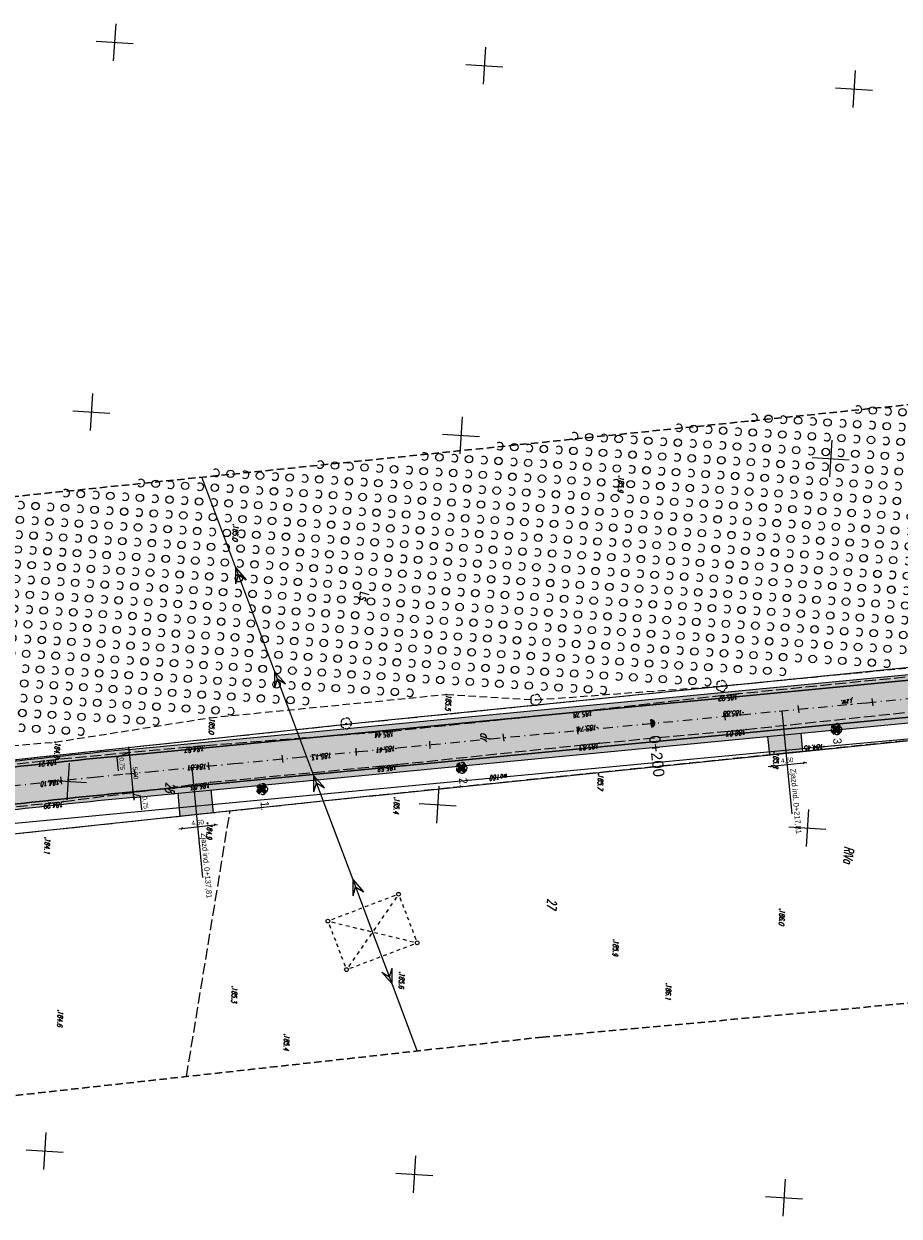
# Model space of a CAD drawing. Header units: metres. Extents: x 6615186 to 7435136, y 5685106 to 5698228.
# Tile 6 of 15: x 7414170 to 7414288, y 5685643 to 5685804. Entities that reach past the tile are written whole.
import ezdxf
from ezdxf.enums import TextEntityAlignment as Align

# ---------------------------------------------------------------- set-up
doc = ezdxf.new("R2010")
doc.units = ezdxf.units.M
for name, pattern in [('1', [0]), ('1_OTKJ', [2, 1.5, -0.5]), ('1_OTZK', [1.5, 1, -0.5]), ('2', [1.5, 1, -0.5]), ('2_SUEP_A', [0]), ('2_SUWP', [0]), ('3_SUEP_A', [0]), ('3_SUWP', [0]), ('4', [2.5, 1.5, -1]), ('DASHDOT', [25.4, 12.7, -6.35, 0, -6.35]), ('GDE', [0]), ('GUK', [2, 1.5, -0.5])]:
    doc.linetypes.add(name, pattern=pattern)
for name, color, linetype, lineweight in [('D.O.', 3, 'Continuous', 80), ('D.O. info', 7, 'Continuous', 9), ('D.O. Kilometraż', 250, 'DASHDOT', 20), ('D.O. Krawędź jezdni', 1, 'Continuous', 30), ('D.O. kresk jezdnia', 254, 'Continuous', 18), ('D.O. oś pikieta', 250, 'DASHDOT', 20), ('D.O. Pobocze', 41, 'Continuous', 15), ('EDZPD_L_0', 7, '1', 20), ('EKLPK_L_0', 92, 'GUK', 35), ('EKLTK_T_0', 90, 'Continuous', 18), ('OTK_E_T_0', 7, 'Continuous', 0), ('OTK_L_0', 7, '1_OTKJ', 18), ('OTR_T_0', 7, 'Continuous', 18), ('OTR_T_1', 7, 'Continuous', 18), ('OTZ_L_1', 7, '1_OTZK', 18), ('Podzial_sekcyjny_krzyze', 7, '1', 13), ('SUEP_L_0', 1, '3_SUEP_A', 18), ('SUP_T_2', 7, 'Continuous', 18), ('SUWP_E_T_0', 5, 'Continuous', 0), ('SUWP_L_0', 5, '3_SUWP', 18), ('SUWR_T_0', 5, 'Continuous', 18)]:
    doc.layers.add(name, color=color, linetype=linetype, lineweight=lineweight)
doc.layers.add('OTZ_T_0', color=7, linetype='Continuous', lineweight=18, true_color=0x008000)
doc.layers.add('ZAKRES_L_0', color=150, linetype='4')
doc.styles.add('ARIAL', font='arial.ttf')
doc.styles.add('GeodText', font='romans.shx', dxfattribs={"width": 0.7, "oblique": 14.323945})
doc.dimstyles.new('CDM-ME250ME', dxfattribs={"dimscale": 0.25, "dimtxt": 2.5, "dimasz": 1, "dimexe": 1.5, "dimexo": 1, "dimgap": 0.5, "dimtad": 1, "dimrnd": 0.001, "dimzin": 1, "dimtxsty": 'ARIAL', "dimblk": 'OBLIQUE', "dimcen": 2.5, "dimdle": 1.5, "dimse1": 1, "dimse2": 1, "dimclrd": 7, "dimclre": 7, "dimclrt": 7, "dimadec": 1, "dimazin": 2, "dimtfac": 1, "dimtmove": 1, "dimatfit": 3, "dimldrblk": 'DOT', "dimfxl": 2, "dimtvp": 1, "dimtolj": 1, "dimtzin": 0, "dimlwd": 13, "dimlwe": 13, "dimarcsym": 0})

# ---------------------------------------------------------------- blocks, each defined once
blk = doc.blocks.new('_OBLIQUE')
at = {"color": 0, "linetype": 'ByBlock'}
blk.add_line((-0.5, -0.5), (0.5, 0.5), dxfattribs=at)
blk = doc.blocks.new('*D267')
at = {"layer": 'D.O. info', "color": 7, "linetype": '1', "lineweight": 13}
for p, q in [((7414185.08, 5685698.85), (7414184.94, 5685700.35)), ((7414185.97, 5685699.41), (7414185.01, 5685699.6)), ((7414186.15, 5685697.54), (7414185.97, 5685699.41))]:
    blk.add_line(p, q, dxfattribs=at)
at = {"layer": 'Defpoints', "color": 0}
for p in [(7414184.53, 5685699.93), (7414184.6, 5685699.19), (7414184.97, 5685699.97)]:
    blk.add_point(p, dxfattribs=at)
at = {"layer": 'D.O. info', "color": 7, "lineweight": 13, "xscale": 0.25, "yscale": 0.25, "zscale": 0.25}
for p, rotation in [((7414184.97, 5685699.97), 95.49659486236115), ((7414185.04, 5685699.23), 275.4965948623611)]:
    blk.add_blockref('_OBLIQUE', p, dxfattribs=dict(at, rotation=rotation))
at = {"layer": 'D.O. info', "color": 7, "insert": (7414186.56, 5685698.52), "char_height": 0.625, "attachment_point": 5, "rotation": 275.4966, "style": 'ARIAL'}
blk.add_mtext('\\A1;0,75', dxfattribs=at)
blk = doc.blocks.new('_DOT')
at = {"color": 0, "linetype": 'ByBlock'}
blk.add_line((-0.5, 0), (-1, 0), dxfattribs=at)
at = {"color": 0, "linetype": 'ByBlock', "const_width": 0.5}
blk.add_lwpolyline([(-0.25, 0, 1), (0.25, 0, 1)], format="xyb", close=True, dxfattribs=at)
blk = doc.blocks.new('*D268')
at = {"layer": 'D.O. info', "color": 7, "linetype": '1', "lineweight": 13}
blk.add_line((7414185.01, 5685699.6), (7414184.46, 5685705.32), dxfattribs=at)
at = {"layer": 'Defpoints', "color": 0}
for p in [(7414184.49, 5685704.95), (7414184.49, 5685704.95), (7414184.53, 5685699.93)]:
    blk.add_point(p, dxfattribs=at)
at = {"layer": 'D.O. info', "color": 7, "lineweight": 13, "xscale": 0.25, "yscale": 0.25, "zscale": 0.25}
for p, rotation in [((7414184.49, 5685704.95), 95.49659486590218), ((7414184.97, 5685699.97), 275.4965948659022)]:
    blk.add_blockref('_OBLIQUE', p, dxfattribs=dict(at, rotation=rotation))
at = {"layer": 'D.O. info', "color": 7, "insert": (7414185.23, 5685702.51), "char_height": 0.625, "attachment_point": 5, "rotation": 275.4966, "style": 'ARIAL'}
blk.add_mtext('\\A1;5,00', dxfattribs=at)
blk = doc.blocks.new('*D269')
at = {"layer": 'D.O. info', "color": 7, "linetype": '1', "lineweight": 13}
for p, q in [((7414182.82, 5685704.66), (7414184.46, 5685705.32)), ((7414184.53, 5685704.58), (7414184.38, 5685706.07)), ((7414183, 5685702.79), (7414182.82, 5685704.66))]:
    blk.add_line(p, q, dxfattribs=at)
at = {"layer": 'Defpoints', "color": 0}
for p in [(7414184.42, 5685705.7), (7414184.42, 5685705.7), (7414184.49, 5685704.95)]:
    blk.add_point(p, dxfattribs=at)
at = {"layer": 'D.O. info', "color": 7, "lineweight": 13, "xscale": 0.25, "yscale": 0.25, "zscale": 0.25}
for p, rotation in [((7414184.42, 5685705.7), 95.49659486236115), ((7414184.49, 5685704.95), 275.4965948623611)]:
    blk.add_blockref('_OBLIQUE', p, dxfattribs=dict(at, rotation=rotation))
at = {"layer": 'D.O. info', "color": 7, "insert": (7414183.41, 5685703.77), "char_height": 0.625, "attachment_point": 5, "rotation": 275.4966, "style": 'ARIAL'}
blk.add_mtext('\\A1;0,75', dxfattribs=at)
blk = doc.blocks.new('*D274')
at = {"layer": 'D.O. info', "color": 7, "linetype": '1', "lineweight": 13}
blk.add_line((7414191.12, 5685695), (7414196.34, 5685695.55), dxfattribs=at)
at = {"layer": 'Defpoints', "color": 0}
for p in [(7414195.8, 5685697.13), (7414191.32, 5685696.66), (7414195.97, 5685695.51)]:
    blk.add_point(p, dxfattribs=at)
at = {"layer": 'D.O. info', "color": 7, "lineweight": 13, "xscale": 0.25, "yscale": 0.25, "zscale": 0.25}
for p, rotation in [((7414195.97, 5685695.51), 6.081899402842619), ((7414191.5, 5685695.04), 186.0818994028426)]:
    blk.add_blockref('_OBLIQUE', p, dxfattribs=dict(at, rotation=rotation))
at = {"layer": 'D.O. info', "color": 7, "insert": (7414193.68, 5685695.77), "char_height": 0.625, "attachment_point": 5, "rotation": 6.0819, "style": 'ARIAL'}
blk.add_mtext('\\A1;4,50', dxfattribs=at)
blk = doc.blocks.new('*D275')
at = {"layer": 'D.O. info', "color": 7, "linetype": '1', "lineweight": 13}
blk.add_line((7414270.68, 5685703.42), (7414275.9, 5685703.95), dxfattribs=at)
at = {"layer": 'Defpoints', "color": 0}
for p in [(7414270.89, 5685704.97), (7414275.37, 5685705.42), (7414275.53, 5685703.91)]:
    blk.add_point(p, dxfattribs=at)
at = {"layer": 'D.O. info', "color": 7, "lineweight": 13, "xscale": 0.25, "yscale": 0.25, "zscale": 0.25}
for p, rotation in [((7414271.05, 5685703.45), 185.7969391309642), ((7414275.53, 5685703.91), 5.796939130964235)]:
    blk.add_blockref('_OBLIQUE', p, dxfattribs=dict(at, rotation=rotation))
at = {"layer": 'D.O. info', "color": 7, "insert": (7414273.24, 5685704.18), "char_height": 0.625, "attachment_point": 5, "rotation": 5.7969, "style": 'ARIAL'}
blk.add_mtext('\\A1;4,50', dxfattribs=at)
blk = doc.blocks.new('1_OTZK')
at = {"color": 0, "linetype": 'Continuous'}
for centre in [(-1, 1), (1, -1)]:
    blk.add_circle(centre, 0.5, dxfattribs=at)
for centre, start, end in [((1, 1), 318.5904, 221.4096), ((-1, -1), 318.7031, 221.2969)]:
    blk.add_arc(centre, 0.5, start, end, dxfattribs=at)
blk = doc.blocks.new('2_SUPS')
at = {"linetype": 'Continuous'}
blk.add_circle((0, 0), 0.0625, dxfattribs=at)
blk = doc.blocks.new('1_OTZL')
at = {"color": 0, "linetype": 'Continuous'}
blk.add_circle((0, 0), 0.045, dxfattribs=at)
for centre, start, end in [((-0.36, 0.12), 102.1445, 221.86), ((0, 0.38), 30.1401, 149.8599), ((0.36, 0.12), 318.14, 77.8555), ((-0.22, -0.3), 174.1482, 293.8542), ((0.22, -0.3), 246.1458, 5.8518)]:
    blk.add_arc(centre, 0.375, start, end, dxfattribs=at)
blk = doc.blocks.new('1_OTRS')
at = {"color": 0, "linetype": 'Continuous'}
blk.add_circle((0, 0), 0.045, dxfattribs=at)
blk = doc.blocks.new('1_OTRN')
at = {"color": 0, "linetype": 'Continuous'}
blk.add_circle((0, 0), 0.045, dxfattribs=at)
blk = doc.blocks.new('2_SUPP')
at = {"linetype": 'Continuous'}
blk.add_circle((0, 0), 0.25, dxfattribs=at)
blk = doc.blocks.new('300m ujazd')
at = {"layer": 'EDZPD_L_0', "color": 96, "linetype": 'GDE', "true_color": 0x008000}
for p, q in [((7414215.84, 5685409.32), (7414348.36, 5685422.75)), ((7414216.88, 5685399.38), (7414347.02, 5685412.83)), ((7414087.7, 5685395.68), (7414215.84, 5685409.32)), ((7414216.88, 5685399.38), (7414087.94, 5685385.64))]:
    blk.add_line(p, q, dxfattribs=at)
at = {"layer": 'EKLPK_L_0', "color": 96, "linetype": 'GUK', "lineweight": 15, "true_color": 0x008000}
for p, q in [((7414215.84, 5685409.32), (7414348.36, 5685422.75)), ((7414347.03, 5685412.84), (7414216.88, 5685399.38)), ((7414347.03, 5685412.84), (7414216.88, 5685399.38)), ((7414087.7, 5685395.68), (7414215.84, 5685409.32)), ((7414216.88, 5685399.38), (7414198.04, 5685397.37)), ((7414216.88, 5685399.38), (7414198.04, 5685397.37)), ((7414198.04, 5685397.37), (7414087.94, 5685385.64)), ((7414198.04, 5685397.37), (7414087.94, 5685385.64)), ((7414192.17, 5685361.54), (7414198.04, 5685397.37))]:
    blk.add_line(p, q, dxfattribs=at)
at = {"layer": 'OTK_L_0', "linetype": '1_OTKJ'}
for p, q in [((7414293.15, 5685415.85), (7414266.62, 5685413.19)), ((7414266.62, 5685413.19), (7414247.03, 5685410.97)), ((7414247.03, 5685410.97), (7414220.23, 5685408.18)), ((7414267.7, 5685408.4), (7414294.13, 5685411.22)), ((7414220.23, 5685408.18), (7414194.59, 5685406.19)), ((7414247.88, 5685406.56), (7414267.7, 5685408.4)), ((7414194.59, 5685406.19), (7414174.79, 5685404.36)), ((7414220.62, 5685403.67), (7414247.88, 5685406.56)), ((7414174.79, 5685404.36), (7414152.33, 5685401.68)), ((7414195.39, 5685401.27), (7414220.62, 5685403.67)), ((7414175.57, 5685398.66), (7414195.39, 5685401.27)), ((7414153.32, 5685396.33), (7414175.57, 5685398.66))]:
    blk.add_line(p, q, dxfattribs=at)
at = {"layer": 'OTZ_L_1', "linetype": '1_OTZK'}
for p, q in [((7414264.39, 5685414.27), (7414290.99, 5685416.85)), ((7414239.32, 5685412.4), (7414264.39, 5685414.27)), ((7414195.3, 5685409.98), (7414227.24, 5685413.13)), ((7414227.24, 5685413.13), (7414239.32, 5685412.4)), ((7414174.44, 5685406.69), (7414195.3, 5685409.98)), ((7414152.09, 5685404.91), (7414174.44, 5685406.69))]:
    blk.add_line(p, q, dxfattribs=at)
at = {"layer": 'Podzial_sekcyjny_krzyze'}
for p, q in [((7414182.61, 5685503.67), (7414182.29, 5685498.68)), ((7414179.96, 5685501.34), (7414184.95, 5685501.02)), ((7414232.51, 5685500.52), (7414232.19, 5685495.53)), ((7414229.86, 5685498.19), (7414234.85, 5685497.87)), ((7414282.41, 5685497.38), (7414282.1, 5685492.39)), ((7414279.76, 5685495.04), (7414284.75, 5685494.72)), ((7414179.46, 5685453.77), (7414179.15, 5685448.78)), ((7414176.81, 5685451.43), (7414181.8, 5685451.12)), ((7414229.36, 5685450.62), (7414229.05, 5685445.63)), ((7414226.71, 5685448.29), (7414231.7, 5685447.97)), ((7414279.26, 5685447.48), (7414278.95, 5685442.49)), ((7414276.61, 5685445.14), (7414281.6, 5685444.82)), ((7414176.31, 5685403.87), (7414176, 5685398.88)), ((7414173.66, 5685401.53), (7414178.65, 5685401.22)), ((7414226.21, 5685400.72), (7414225.9, 5685395.73)), ((7414223.56, 5685398.39), (7414228.55, 5685398.07)), ((7414276.11, 5685397.57), (7414275.8, 5685392.58)), ((7414273.46, 5685395.24), (7414278.45, 5685394.92)), ((7414173.16, 5685353.97), (7414172.85, 5685348.98)), ((7414170.51, 5685351.63), (7414175.5, 5685351.32)), ((7414223.06, 5685350.82), (7414222.75, 5685345.83)), ((7414220.41, 5685348.48), (7414225.4, 5685348.17)), ((7414272.97, 5685347.67), (7414272.65, 5685342.68)), ((7414270.31, 5685345.34), (7414275.3, 5685345.02))]:
    blk.add_line(p, q, dxfattribs=at)
at = {"layer": 'SUEP_L_0', "linetype": '2_SUEP_A'}
for p, q in [((7414198.83, 5685430.21), (7414194.24, 5685442.45)), ((7414204.1, 5685416.17), (7414198.83, 5685430.21)), ((7414198.83, 5685428.08), (7414198.83, 5685430.21)), ((7414198.83, 5685430.21), (7414200.24, 5685428.6)), ((7414198.83, 5685428.08), (7414199.18, 5685429.28)), ((7414199.18, 5685429.28), (7414200.24, 5685428.6)), ((7414209.37, 5685402.13), (7414204.1, 5685416.17)), ((7414204.1, 5685414.03), (7414204.1, 5685416.17)), ((7414204.1, 5685416.17), (7414205.51, 5685414.56)), ((7414204.1, 5685414.03), (7414204.45, 5685415.23)), ((7414204.45, 5685415.23), (7414205.51, 5685414.56)), ((7414214.64, 5685388.08), (7414209.37, 5685402.13)), ((7414209.37, 5685399.99), (7414209.37, 5685402.13)), ((7414209.37, 5685402.13), (7414210.78, 5685400.52)), ((7414209.37, 5685399.99), (7414209.72, 5685401.19)), ((7414209.72, 5685401.19), (7414210.78, 5685400.52)), ((7414217.28, 5685381.06), (7414214.64, 5685388.08)), ((7414214.64, 5685385.95), (7414214.64, 5685388.08)), ((7414214.64, 5685388.08), (7414216.05, 5685386.47)), ((7414214.64, 5685385.95), (7414214.99, 5685387.15)), ((7414214.99, 5685387.15), (7414216.05, 5685386.47)), ((7414219.92, 5685374.04), (7414217.28, 5685381.06)), ((7414218.51, 5685375.65), (7414219.92, 5685374.04)), ((7414218.51, 5685375.65), (7414219.57, 5685374.98)), ((7414219.57, 5685374.98), (7414219.92, 5685376.18)), ((7414219.92, 5685374.04), (7414219.92, 5685376.18)), ((7414223.32, 5685364.99), (7414219.92, 5685374.04))]:
    blk.add_line(p, q, dxfattribs=at)
at = {"layer": 'SUP_T_2', "linetype": 'Continuous', "lineweight": 0}
for p, q in [((7414216.7, 5685384.6), (7414216.25, 5685384.43)), ((7414217.6, 5685384.94), (7414217.15, 5685384.77)), ((7414218.5, 5685385.28), (7414218.05, 5685385.11)), ((7414219.4, 5685385.63), (7414218.95, 5685385.45)), ((7414219.94, 5685384.92), (7414219.66, 5685384.52)), ((7414220.32, 5685385.97), (7414219.85, 5685385.8)), ((7414220.5, 5685385.74), (7414220.22, 5685385.33)), ((7414220.97, 5685385.69), (7414221.15, 5685385.22)), ((7414221.31, 5685384.8), (7414221.47, 5685384.37)), ((7414212.19, 5685382.88), (7414211.72, 5685382.7)), ((7414213.11, 5685383.23), (7414212.66, 5685383.06)), ((7414214.01, 5685383.57), (7414213.56, 5685383.4)), ((7414214.91, 5685383.91), (7414214.46, 5685383.74)), ((7414215.8, 5685384.26), (7414215.36, 5685384.09)), ((7414218.82, 5685383.3), (7414218.54, 5685382.89)), ((7414219.38, 5685384.11), (7414219.1, 5685383.7)), ((7414221.63, 5685383.95), (7414221.8, 5685383.53)), ((7414221.96, 5685383.11), (7414222.12, 5685382.68)), ((7414211.43, 5685382.06), (7414211.61, 5685381.59)), ((7414211.74, 5685382.41), (7414212.23, 5685382.29)), ((7414212.71, 5685382.17), (7414213.19, 5685382.06)), ((7414213.67, 5685381.94), (7414214.15, 5685381.82)), ((7414214.63, 5685381.7), (7414215.11, 5685381.59)), ((7414215.59, 5685381.47), (7414216.08, 5685381.35)), ((7414217.7, 5685381.67), (7414217.42, 5685381.27)), ((7414218.26, 5685382.48), (7414217.98, 5685382.08)), ((7414222.28, 5685382.26), (7414222.44, 5685381.84)), ((7414222.61, 5685381.42), (7414222.77, 5685380.99)), ((7414211.77, 5685381.17), (7414211.93, 5685380.75)), ((7414212.09, 5685380.32), (7414212.26, 5685379.9)), ((7414216.57, 5685380.05), (7414216.29, 5685379.64)), ((7414216.56, 5685381.24), (7414217.04, 5685381.12)), ((7414217.14, 5685380.86), (7414216.85, 5685380.45)), ((7414217.52, 5685381), (7414218, 5685380.88)), ((7414218.48, 5685380.77), (7414218.96, 5685380.65)), ((7414219.44, 5685380.53), (7414219.92, 5685380.42)), ((7414220.41, 5685380.3), (7414220.89, 5685380.18)), ((7414221.37, 5685380.07), (7414221.85, 5685379.95)), ((7414222.33, 5685379.83), (7414222.82, 5685379.71)), ((7414222.95, 5685380.53), (7414223.13, 5685380.06)), ((7414212.42, 5685379.48), (7414212.58, 5685379.06)), ((7414212.74, 5685378.64), (7414212.9, 5685378.21)), ((7414215.45, 5685378.42), (7414215.17, 5685378.02)), ((7414216.01, 5685379.23), (7414215.73, 5685378.83)), ((7414218.75, 5685377.86), (7414219.2, 5685378.03)), ((7414219.65, 5685378.21), (7414220.1, 5685378.38)), ((7414220.55, 5685378.55), (7414221, 5685378.72)), ((7414221.45, 5685378.89), (7414221.9, 5685379.06)), ((7414222.37, 5685379.24), (7414222.84, 5685379.42)), ((7414213.06, 5685377.79), (7414213.22, 5685377.37)), ((7414213.4, 5685376.9), (7414213.58, 5685376.44)), ((7414214.33, 5685376.79), (7414214.04, 5685376.38)), ((7414214.89, 5685377.61), (7414214.61, 5685377.2)), ((7414215.14, 5685376.49), (7414215.6, 5685376.67)), ((7414216.05, 5685376.84), (7414216.5, 5685377.01)), ((7414216.95, 5685377.18), (7414217.4, 5685377.35)), ((7414217.85, 5685377.52), (7414218.3, 5685377.69)), ((7414214.23, 5685376.15), (7414214.69, 5685376.32))]:
    blk.add_line(p, q, dxfattribs=at)
at = {"layer": 'SUWP_L_0', "linetype": '2_SUWP'}
for p, q in [((7414278.21, 5685406.09), (7414348.79, 5685412.68)), ((7414202.66, 5685398.96), (7414278.21, 5685406.09)), ((7414164.16, 5685395.29), (7414202.66, 5685398.96))]:
    blk.add_line(p, q, dxfattribs=at)
at = {"layer": 'ZAKRES_L_0', "color": 6, "linetype": '2', "lineweight": 30}
for p, q in [((7414086.46, 5685431.38), (7414345.42, 5685457.98)), ((7414350.24, 5685377.07), (7414240.21, 5685366.86)), ((7414240.21, 5685366.86), (7414165.82, 5685358.62))]:
    blk.add_line(p, q, dxfattribs=at)
at = {"layer": 'OTR_T_0', "rotation": 266.3900317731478}
for p in [(7414266.62, 5685413.19), (7414247.03, 5685410.97), (7414267.29, 5685410.67), (7414247.61, 5685408.68), (7414220.23, 5685408.18), (7414267.7, 5685408.4), (7414194.59, 5685406.19), (7414220.43, 5685405.85), (7414247.88, 5685406.56), (7414174.79, 5685404.36), (7414209.16, 5685404.98), (7414194.97, 5685403.44), (7414220.62, 5685403.67), (7414175.13, 5685401.31), (7414195.39, 5685401.27), (7414175.57, 5685398.66)]:
    blk.add_blockref('1_OTRS', p, dxfattribs=at)
at = {"layer": 'OTR_T_1', "rotation": 266.3900317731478}
for p in [(7414250.54, 5685442.58), (7414198.5, 5685436.04), (7414227.24, 5685413.13), (7414195.3, 5685409.98), (7414174.44, 5685406.69), (7414271.46, 5685405.35), (7414247.77, 5685402.38), (7414220.25, 5685399.18), (7414195, 5685395.74), (7414173.09, 5685393.77), (7414272.26, 5685384.13), (7414249.82, 5685379.98), (7414220.94, 5685375.59), (7414198.35, 5685373.66), (7414256.94, 5685374.06), (7414174.84, 5685370.43), (7414205.4, 5685367.2)]:
    blk.add_blockref('1_OTRN', p, dxfattribs=at)
at = {"layer": 'OTZ_L_1', "rotation": 266.3900317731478}
for p in [(7414283.75, 5685450.54), (7414269.66, 5685449.42), (7414273.65, 5685449.17), (7414277.64, 5685448.92), (7414287.75, 5685450.29), (7414259.55, 5685448.06), (7414263.54, 5685447.81), (7414267.53, 5685447.55), (7414271.53, 5685447.3), (7414281.63, 5685448.67), (7414285.62, 5685448.42), (7414289.62, 5685448.17), (7414245.45, 5685446.94), (7414249.44, 5685446.69), (7414253.44, 5685446.44), (7414257.43, 5685446.19), (7414261.42, 5685445.94), (7414265.41, 5685445.68), (7414275.52, 5685447.05), (7414279.51, 5685446.8), (7414283.5, 5685446.55), (7414287.49, 5685446.29), (7414225.24, 5685444.21), (7414235.35, 5685445.58), (7414239.34, 5685445.33), (7414243.33, 5685445.07), (7414247.32, 5685444.82), (7414251.31, 5685444.57), (7414255.31, 5685444.32), (7414259.3, 5685444.07), (7414269.4, 5685445.43), (7414273.4, 5685445.18), (7414277.39, 5685444.93), (7414281.38, 5685444.68), (7414285.37, 5685444.42), (7414289.36, 5685444.17), (7414211.14, 5685443.1), (7414215.13, 5685442.84), (7414219.12, 5685442.59), (7414229.23, 5685443.96), (7414233.22, 5685443.71), (7414237.22, 5685443.46), (7414241.21, 5685443.2), (7414245.2, 5685442.95), (7414249.19, 5685442.7), (7414253.18, 5685442.45), (7414263.29, 5685443.81), (7414267.28, 5685443.56), (7414271.27, 5685443.31), (7414275.27, 5685443.06), (7414279.26, 5685442.81), (7414283.25, 5685442.55), (7414197.04, 5685441.98), (7414201.03, 5685441.73), (7414205.03, 5685441.48), (7414209.02, 5685441.23), (7414213.01, 5685440.97), (7414223.12, 5685442.34), (7414227.11, 5685442.09), (7414231.1, 5685441.84), (7414235.09, 5685441.58), (7414239.09, 5685441.33), (7414243.08, 5685441.08), (7414257.18, 5685442.2), (7414261.17, 5685441.94), (7414265.16, 5685441.69), (7414269.15, 5685441.44), (7414273.14, 5685441.19), (7414277.14, 5685440.94), (7414287.24, 5685442.3), (7414176.83, 5685439.25), (7414186.94, 5685440.62), (7414190.93, 5685440.36), (7414194.92, 5685440.11), (7414198.91, 5685439.86), (7414202.9, 5685439.61), (7414206.9, 5685439.36), (7414217, 5685440.72), (7414221, 5685440.47), (7414224.99, 5685440.22), (7414228.98, 5685439.97), (7414232.97, 5685439.71), (7414236.96, 5685439.46), (7414247.07, 5685440.83), (7414251.06, 5685440.58), (7414255.05, 5685440.33), (7414259.05, 5685440.07), (7414263.04, 5685439.82), (7414267.03, 5685439.57), (7414271.02, 5685439.32), (7414281.13, 5685440.68), (7414285.12, 5685440.43), (7414289.11, 5685440.18), (7414170.72, 5685437.63), (7414180.82, 5685439), (7414184.81, 5685438.75), (7414188.81, 5685438.49), (7414192.8, 5685438.24), (7414196.79, 5685437.99), (7414200.78, 5685437.74), (7414210.89, 5685439.1), (7414214.88, 5685438.85), (7414218.87, 5685438.6), (7414222.87, 5685438.35), (7414226.86, 5685438.1), (7414230.85, 5685437.84), (7414240.96, 5685439.21), (7414244.95, 5685438.96), (7414248.94, 5685438.71), (7414252.93, 5685438.46), (7414256.92, 5685438.2), (7414260.92, 5685437.95), (7414264.91, 5685437.7), (7414275.01, 5685439.07), (7414279.01, 5685438.81), (7414283, 5685438.56), (7414286.99, 5685438.31), (7414174.71, 5685437.38), (7414178.7, 5685437.13), (7414182.69, 5685436.87), (7414186.68, 5685436.62), (7414190.68, 5685436.37), (7414194.67, 5685436.12), (7414204.77, 5685437.49), (7414208.77, 5685437.23), (7414212.76, 5685436.98), (7414216.75, 5685436.73), (7414220.74, 5685436.48), (7414224.74, 5685436.23), (7414234.84, 5685437.59), (7414238.83, 5685437.34), (7414242.83, 5685437.09), (7414246.82, 5685436.84), (7414250.81, 5685436.59), (7414254.8, 5685436.33), (7414258.79, 5685436.08), (7414268.9, 5685437.45), (7414272.89, 5685437.2), (7414276.88, 5685436.94), (7414280.88, 5685436.69), (7414284.87, 5685436.44), (7414288.86, 5685436.19), (7414172.59, 5685435.51), (7414176.58, 5685435.26), (7414180.57, 5685435), (7414184.56, 5685434.75), (7414188.55, 5685434.5), (7414198.66, 5685435.87), (7414202.65, 5685435.62), (7414206.65, 5685435.36), (7414210.64, 5685435.11), (7414214.63, 5685434.86), (7414218.62, 5685434.61), (7414228.73, 5685435.97), (7414232.72, 5685435.72), (7414236.71, 5685435.47), (7414240.7, 5685435.22), (7414244.7, 5685434.97), (7414248.69, 5685434.72), (7414252.68, 5685434.46), (7414262.79, 5685435.83), (7414266.78, 5685435.58), (7414270.77, 5685435.33), (7414274.76, 5685435.07), (7414278.75, 5685434.82), (7414282.75, 5685434.57), (7414170.46, 5685433.64), (7414174.46, 5685433.39), (7414178.45, 5685433.13), (7414182.44, 5685432.88), (7414192.55, 5685434.25), (7414196.54, 5685434), (7414200.53, 5685433.75), (7414204.52, 5685433.49), (7414208.52, 5685433.24), (7414212.51, 5685432.99), (7414222.61, 5685434.36), (7414226.61, 5685434.1), (7414230.6, 5685433.85), (7414234.59, 5685433.6), (7414238.58, 5685433.35), (7414242.57, 5685433.1), (7414246.57, 5685432.85), (7414256.67, 5685434.21), (7414260.66, 5685433.96), (7414264.66, 5685433.71), (7414268.65, 5685433.46), (7414272.64, 5685433.2), (7414276.63, 5685432.95), (7414286.74, 5685434.32), (7414172.33, 5685431.52), (7414176.33, 5685431.26), (7414186.43, 5685432.63), (7414190.42, 5685432.38), (7414194.42, 5685432.13), (7414198.41, 5685431.88), (7414202.4, 5685431.62), (7414206.39, 5685431.37), (7414216.5, 5685432.74), (7414220.49, 5685432.49), (7414224.48, 5685432.23), (7414228.48, 5685431.98), (7414232.47, 5685431.73), (7414236.46, 5685431.48), (7414240.45, 5685431.23), (7414250.56, 5685432.59), (7414254.55, 5685432.34), (7414258.54, 5685432.09), (7414262.53, 5685431.84), (7414266.53, 5685431.59), (7414270.52, 5685431.33), (7414280.62, 5685432.7), (7414284.62, 5685432.45), (7414288.61, 5685432.2), (7414170.21, 5685429.65), (7414180.32, 5685431.01), (7414184.31, 5685430.76), (7414188.3, 5685430.51), (7414192.3, 5685430.26), (7414196.29, 5685430.01), (7414200.28, 5685429.75), (7414210.39, 5685431.12), (7414214.38, 5685430.87), (7414218.37, 5685430.62), (7414222.36, 5685430.36), (7414226.35, 5685430.11), (7414230.35, 5685429.86), (7414234.34, 5685429.61), (7414244.44, 5685430.98), (7414248.44, 5685430.72), (7414252.43, 5685430.47), (7414256.42, 5685430.22), (7414260.41, 5685429.97), (7414264.4, 5685429.72), (7414274.51, 5685431.08), (7414278.5, 5685430.83), (7414282.49, 5685430.58), (7414286.49, 5685430.33), (7414174.2, 5685429.39), (7414178.2, 5685429.14), (7414182.19, 5685428.89), (7414186.18, 5685428.64), (7414190.17, 5685428.39), (7414194.17, 5685428.14), (7414204.27, 5685429.5), (7414208.26, 5685429.25), (7414212.26, 5685429), (7414216.25, 5685428.75), (7414220.24, 5685428.49), (7414224.23, 5685428.24), (7414228.22, 5685427.99), (7414238.33, 5685429.36), (7414242.32, 5685429.11), (7414246.31, 5685428.85), (7414250.31, 5685428.6), (7414254.3, 5685428.35), (7414258.29, 5685428.1), (7414268.4, 5685429.46), (7414272.39, 5685429.21), (7414276.38, 5685428.96), (7414280.37, 5685428.71), (7414284.36, 5685428.46), (7414288.36, 5685428.2), (7414172.08, 5685427.52), (7414176.07, 5685427.27), (7414180.07, 5685427.02), (7414184.06, 5685426.77), (7414188.05, 5685426.52), (7414198.16, 5685427.88), (7414202.15, 5685427.63), (7414206.14, 5685427.38), (7414210.13, 5685427.13), (7414214.13, 5685426.88), (7414218.12, 5685426.62), (7414222.11, 5685426.37), (7414232.22, 5685427.74), (7414236.21, 5685427.49), (7414240.2, 5685427.23), (7414244.19, 5685426.98), (7414248.18, 5685426.73), (7414252.18, 5685426.48), (7414262.28, 5685427.85), (7414266.27, 5685427.59), (7414270.27, 5685427.34), (7414274.26, 5685427.09), (7414278.25, 5685426.84), (7414282.24, 5685426.59), (7414169.96, 5685425.65), (7414173.95, 5685425.4), (7414177.95, 5685425.15), (7414181.94, 5685424.9), (7414192.04, 5685426.27), (7414196.04, 5685426.01), (7414200.03, 5685425.76), (7414204.02, 5685425.51), (7414208.01, 5685425.26), (7414212, 5685425.01), (7414216, 5685424.75), (7414226.1, 5685426.12), (7414230.09, 5685425.87), (7414234.09, 5685425.62), (7414238.08, 5685425.36), (7414242.07, 5685425.11), (7414246.06, 5685424.86), (7414256.17, 5685426.23), (7414260.16, 5685425.98), (7414264.15, 5685425.72), (7414268.14, 5685425.47), (7414272.14, 5685425.22), (7414276.13, 5685424.97), (7414286.23, 5685426.33), (7414171.83, 5685423.53), (7414175.82, 5685423.28), (7414185.93, 5685424.65), (7414189.92, 5685424.4), (7414193.91, 5685424.14), (7414197.91, 5685423.89), (7414201.9, 5685423.64), (7414205.89, 5685423.39), (7414209.88, 5685423.14), (7414219.99, 5685424.5), (7414223.98, 5685424.25), (7414227.97, 5685424), (7414231.96, 5685423.75), (7414235.96, 5685423.49), (7414239.95, 5685423.24), (7414250.05, 5685424.61), (7414254.05, 5685424.36), (7414258.04, 5685424.11), (7414262.03, 5685423.85), (7414266.02, 5685423.6), (7414270.01, 5685423.35), (7414280.12, 5685424.72), (7414284.11, 5685424.46), (7414288.1, 5685424.21), (7414169.71, 5685421.66), (7414179.82, 5685423.03), (7414183.81, 5685422.78), (7414187.8, 5685422.52), (7414191.79, 5685422.27), (7414195.78, 5685422.02), (7414199.78, 5685421.77), (7414203.77, 5685421.52), (7414213.87, 5685422.88), (7414217.87, 5685422.63), (7414221.86, 5685422.38), (7414225.85, 5685422.13), (7414229.84, 5685421.88), (7414233.83, 5685421.62), (7414243.94, 5685422.99), (7414247.93, 5685422.74), (7414251.92, 5685422.49), (7414255.92, 5685422.24), (7414259.91, 5685421.98), (7414263.9, 5685421.73), (7414274.01, 5685423.1), (7414278, 5685422.85), (7414281.99, 5685422.59), (7414285.98, 5685422.34), (7414173.7, 5685421.41), (7414177.69, 5685421.16), (7414181.69, 5685420.91), (7414185.68, 5685420.65), (7414189.67, 5685420.4), (7414193.66, 5685420.15), (7414207.76, 5685421.27), (7414211.75, 5685421.01), (7414215.74, 5685420.76), (7414219.74, 5685420.51), (7414223.73, 5685420.26), (7414227.72, 5685420.01), (7414237.83, 5685421.37), (7414241.82, 5685421.12), (7414245.81, 5685420.87), (7414249.8, 5685420.62), (7414253.79, 5685420.37), (7414257.79, 5685420.11), (7414267.89, 5685421.48), (7414271.88, 5685421.23), (7414275.88, 5685420.98), (7414279.87, 5685420.72), (7414283.86, 5685420.47), (7414287.85, 5685420.22), (7414171.58, 5685419.54), (7414175.57, 5685419.29), (7414179.56, 5685419.04), (7414183.56, 5685418.78), (7414187.55, 5685418.53), (7414197.65, 5685419.9), (7414201.65, 5685419.65), (7414205.64, 5685419.4), (7414209.63, 5685419.14), (7414213.62, 5685418.89), (7414217.61, 5685418.64), (7414221.61, 5685418.39), (7414231.71, 5685419.75), (7414235.7, 5685419.5), (7414239.7, 5685419.25), (7414243.69, 5685419), (7414247.68, 5685418.75), (7414251.67, 5685418.5), (7414261.78, 5685419.86), (7414265.77, 5685419.61), (7414269.76, 5685419.36), (7414273.75, 5685419.11), (7414277.75, 5685418.85), (7414281.74, 5685418.6), (7414285.73, 5685418.35), (7414169.46, 5685417.67), (7414173.45, 5685417.42), (7414177.44, 5685417.17), (7414181.43, 5685416.91), (7414191.54, 5685418.28), (7414195.53, 5685418.03), (7414199.52, 5685417.78), (7414203.52, 5685417.53), (7414207.51, 5685417.27), (7414211.5, 5685417.02), (7414215.49, 5685416.77), (7414225.6, 5685418.14), (7414229.59, 5685417.88), (7414233.58, 5685417.63), (7414237.57, 5685417.38), (7414241.57, 5685417.13), (7414245.56, 5685416.88), (7414255.66, 5685418.24), (7414259.66, 5685417.99), (7414263.65, 5685417.74), (7414267.64, 5685417.49), (7414271.63, 5685417.24), (7414171.33, 5685415.55), (7414175.32, 5685415.3), (7414185.43, 5685416.66), (7414189.42, 5685416.41), (7414193.41, 5685416.16), (7414197.4, 5685415.91), (7414201.39, 5685415.66), (7414205.39, 5685415.4), (7414209.38, 5685415.15), (7414219.48, 5685416.52), (7414223.48, 5685416.27), (7414227.47, 5685416.01), (7414231.46, 5685415.76), (7414235.45, 5685415.51), (7414239.44, 5685415.26), (7414249.55, 5685416.63), (7414253.54, 5685416.37), (7414257.53, 5685416.12), (7414261.53, 5685415.87), (7414169.21, 5685413.68), (7414179.31, 5685415.04), (7414183.3, 5685414.79), (7414187.3, 5685414.54), (7414191.29, 5685414.29), (7414195.28, 5685414.04), (7414199.27, 5685413.79), (7414203.26, 5685413.53), (7414213.37, 5685414.9), (7414217.36, 5685414.65), (7414221.35, 5685414.4), (7414243.44, 5685415.01), (7414247.43, 5685414.76), (7414173.2, 5685413.43), (7414177.19, 5685413.17), (7414181.18, 5685412.92), (7414185.17, 5685412.67), (7414189.17, 5685412.42), (7414193.16, 5685412.17), (7414197.15, 5685411.92), (7414207.26, 5685413.28), (7414171.08, 5685411.56), (7414175.07, 5685411.3), (7414179.06, 5685411.05), (7414183.05, 5685410.8), (7414187.04, 5685410.55), (7414168.95, 5685409.69), (7414172.95, 5685409.43), (7414176.94, 5685409.18)]:
    blk.add_blockref('1_OTZK', p, dxfattribs=at)
at = {"layer": 'OTZ_T_0', "rotation": 266.3900317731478}
for p in [(7414264.39, 5685414.27), (7414239.32, 5685412.4), (7414213.7, 5685409.22), (7414279.87, 5685408.46), (7414229.29, 5685403.22), (7414202.38, 5685400.35)]:
    blk.add_blockref('1_OTZL', p, dxfattribs=at)
at = {"layer": 'SUP_T_2', "rotation": 266.3900317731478}
for p in [(7414220.79, 5685386.15), (7414211.25, 5685382.53), (7414223.31, 5685379.59), (7414213.76, 5685375.97)]:
    blk.add_blockref('2_SUPP', p, dxfattribs=at)
at = {"layer": 'SUWR_T_0', "rotation": 266.3900317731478}
blk.add_blockref('2_SUPS', (7414278.21, 5685406.09), dxfattribs=at)
at = {"layer": 'EKLTK_T_0', "color": 96, "true_color": 0x008000, "style": 'GeodText', "oblique": 14.3239, "width": 0.65}
for s, rotation, p in [('Ls', 267.7929, (7414216.84, 5685427.03)), ('dr', 266.9931, (7414233.12, 5685407.93)), ('28', 266.39, (7414190.63, 5685401.23)), ('RIVa', 266.6046, (7414282.22, 5685392.56)), ('27', 266.39, (7414242.14, 5685385.5))]:
    blk.add_text(s, height=1.25, rotation=rotation, dxfattribs=at).set_placement(p, align=Align.TOP_LEFT)
at = {"layer": 'OTK_E_T_0', "lineweight": 9, "style": 'GeodText', "oblique": 14.3239, "width": 0.65}
blk.add_text('j.zw.', height=0.7, rotation=546.1176, dxfattribs=at).set_placement((7414281.32, 5685412.16), align=Align.MIDDLE)
at = {"layer": 'OTR_T_0', "lineweight": 9, "style": 'GeodText', "oblique": 14.3239, "width": 0.65}
for s, rotation, p in [('185.92', 546.4687, (7414266.62, 5685413.19)), ('185.78', 545.9398, (7414247.03, 5685410.97)), ('185.44', 544.4382, (7414220.23, 5685408.18)), ('186.03', 545.2938, (7414267.7, 5685408.4)), ('184.87', 545.2983, (7414194.59, 5685406.19)), ('185.83', 546.0482, (7414247.88, 5685406.56)), ('184.21', 546.8059, (7414174.79, 5685404.36)), ('185.58', 545.4473, (7414220.62, 5685403.67)), ('185.03', 547.4975, (7414195.39, 5685401.27)), ('184.29', 545.9618, (7414175.57, 5685398.66))]:
    blk.add_text(s, height=0.7, rotation=rotation, dxfattribs=at).set_placement(p)
for s, rotation, p in [('185.88', 543.9133, (7414267.29, 5685410.67)), ('185.74', 545.3479, (7414247.61, 5685408.68)), ('185.41', 545.2676, (7414220.43, 5685405.85)), ('184.81', 544.8868, (7414194.97, 5685403.44)), ('184.10', 546.4949, (7414175.13, 5685401.31))]:
    blk.add_text(s, height=0.7, rotation=rotation, dxfattribs=at).set_placement(p, align=Align.MIDDLE_LEFT)
blk.add_text('185.13', height=0.7, rotation=546.7172, dxfattribs=at).set_placement((7414209.16, 5685404.98), align=Align.RIGHT)
at = {"layer": 'OTR_T_1', "lineweight": 9, "style": 'GeodText', "oblique": 14.3239, "width": 0.65}
for s, p in [('185.9', (7414250.54, 5685442.58)), ('185.0', (7414198.5, 5685436.04)), ('185.5', (7414227.24, 5685413.13)), ('185.0', (7414195.3, 5685409.98)), ('184.3', (7414174.44, 5685406.69)), ('185.8', (7414271.46, 5685405.35)), ('185.7', (7414247.77, 5685402.38)), ('185.4', (7414220.25, 5685399.18)), ('184.9', (7414195, 5685395.74)), ('184.1', (7414173.09, 5685393.77)), ('186.0', (7414272.26, 5685384.13)), ('185.9', (7414249.82, 5685379.98)), ('185.6', (7414220.94, 5685375.59)), ('185.3', (7414198.35, 5685373.66)), ('186.1', (7414256.94, 5685374.06)), ('184.6', (7414174.84, 5685370.43)), ('185.4', (7414205.4, 5685367.2))]:
    blk.add_text(s, height=0.7, rotation=266.39, dxfattribs=at).set_placement(p)
at = {"layer": 'SUWP_E_T_0', "lineweight": 9, "style": 'GeodText', "oblique": 14.3239, "width": 0.65}
blk.add_text('wo160', height=0.7, rotation=545.3886, dxfattribs=at).set_placement((7414234.34, 5685401.95), align=Align.MIDDLE)
at = {"layer": 'SUWR_T_0', "lineweight": 9, "style": 'GeodText', "oblique": 14.3239, "width": 0.65}
blk.add_text('184.45', height=0.7, rotation=545.3886, dxfattribs=at).set_placement((7414278.21, 5685406.09), align=Align.MIDDLE_LEFT)

msp = doc.modelspace()

# ---------------------------------------------------------------- hatches: boundary and pattern name
at = {"layer": 'D.O. kresk jezdnia', "lineweight": 5, "ltscale": 0.3, "transparency": 33554572}
h = msp.add_hatch(color=256, dxfattribs=at)
h.dxf.hatch_style = 2
h.paths.add_polyline_path([(7414055.628, 5685695.84), (7414073.177, 5685694.795, 0.0268847), (7414094.4, 5685694.674), (7414096.074, 5685694.754, 0.0198376), (7414111.679, 5685696.126), (7414153.133, 5685701.436, -0.007863), (7414184.465, 5685704.949), (7414340.349, 5685719.95, -0.0245385), (7414344.513, 5685720.145, 0.373047), (7414352.447, 5685726.991), (7414351.007, 5685717.108), (7414350.184, 5685717.227, 0.0602099), (7414340.588, 5685717.461), (7414184.704, 5685702.46, 0.007863), (7414153.45, 5685698.956), (7414111.996, 5685693.647, -0.0198376), (7414096.194, 5685692.257), (7414094.52, 5685692.177, -0.0268847), (7414073.028, 5685692.299), (7414055.825, 5685693.324)])
h.paths.add_polyline_path([(7414182.359, 5685699.72), (7414182.518, 5685702.248, -0.0005491), (7414184.704, 5685702.46), (7414340.588, 5685717.461, -0.0602099), (7414350.184, 5685717.227), (7414351.007, 5685717.108), (7414349.887, 5685709.422, 0.452311), (7414345.019, 5685715.14, 0.0279867), (7414340.828, 5685714.973), (7414184.944, 5685699.972, 0.0006509)])
h.paths.add_polyline_path([(7414055.825, 5685693.324), (7414056.022, 5685690.807), (7414072.879, 5685689.804, 0.0268847), (7414094.64, 5685689.679), (7414096.314, 5685689.76, 0.0198376), (7414112.314, 5685691.167), (7414153.768, 5685696.476, -0.007212), (7414182.359, 5685699.72), (7414182.518, 5685702.248, 0.0073139), (7414153.45, 5685698.956), (7414111.996, 5685693.647, -0.0198376), (7414096.194, 5685692.257), (7414094.52, 5685692.177, -0.0268847), (7414073.028, 5685692.299)])
at = {"layer": 'D.O. oś pikieta', "ltscale": 0.3}
h = msp.add_hatch(color=0, dxfattribs=at)
h.dxf.hatch_style = 1
h.paths.add_polyline_path([(7414254.78, 5685709.806, -0.4142136), (7414255.452, 5685709.289, -0.4142136), (7414254.935, 5685708.616), (7414254.857, 5685709.211)])
at = {"layer": 'D.O. Pobocze', "lineweight": 5, "ltscale": 0.3, "transparency": 33554572}
h = msp.add_hatch(color=256, dxfattribs=at)
h.dxf.hatch_style = 2
h.paths.add_polyline_path([(7414055.569, 5685696.595), (7414073.221, 5685695.544, 0.0268847), (7414094.364, 5685695.423), (7414096.037, 5685695.503, 0.0198376), (7414111.584, 5685696.87), (7414153.037, 5685702.18, -0.007863), (7414184.393, 5685705.696), (7414340.277, 5685720.696, -0.0245385), (7414344.515, 5685720.895, 0.3730904), (7414351.705, 5685727.1), (7414352.447, 5685726.992, -0.3730904), (7414344.513, 5685720.145, 0.0245385), (7414340.349, 5685719.95), (7414184.465, 5685704.949, 0.007863), (7414153.133, 5685701.436), (7414111.679, 5685696.126, -0.0198376), (7414096.074, 5685694.754), (7414094.4, 5685694.674, -0.0268847), (7414073.177, 5685694.795), (7414055.628, 5685695.84)])
h.paths.add_polyline_path([(7414182.311, 5685698.961), (7414182.359, 5685699.72, -0.0006509), (7414184.944, 5685699.972), (7414340.828, 5685714.973, -0.0279867), (7414345.019, 5685715.14, -0.452311), (7414349.887, 5685709.422), (7414349.145, 5685709.53, 0.452311), (7414345.007, 5685714.39, 0.0279867), (7414340.9, 5685714.226), (7414185.016, 5685699.225, 0.0006816)])
h.paths.add_polyline_path([(7414056.022, 5685690.807), (7414056.081, 5685690.053), (7414072.835, 5685689.055, 0.0268847), (7414094.676, 5685688.93), (7414096.35, 5685689.011, 0.0198376), (7414112.409, 5685690.423), (7414153.863, 5685695.732, -0.0071813), (7414182.311, 5685698.961), (7414182.359, 5685699.72, 0.007212), (7414153.768, 5685696.476), (7414112.314, 5685691.167, -0.0198376), (7414096.314, 5685689.76), (7414094.64, 5685689.679, -0.0268847), (7414072.879, 5685689.804)])
h = msp.add_hatch(color=256, dxfattribs=at)
h.dxf.hatch_style = 2
h.paths.add_polyline_path([(7414191.021, 5685699.803), (7414191.324, 5685696.655), (7414193.561, 5685696.893), (7414193.26, 5685700.019)])
h.paths.add_polyline_path([(7414193.26, 5685700.019), (7414193.561, 5685696.893), (7414195.798, 5685697.132), (7414195.5, 5685700.234)])
h.paths.add_polyline_path([(7414270.654, 5685707.466), (7414270.894, 5685704.969), (7414273.133, 5685705.197), (7414272.894, 5685707.682)])
h.paths.add_polyline_path([(7414272.894, 5685707.682), (7414273.133, 5685705.197), (7414275.371, 5685705.424), (7414275.133, 5685707.897)])
h.paths.add_polyline_path([(7414063.531, 5685696.121), (7414065.777, 5685695.987), (7414065.834, 5685696.948), (7414063.588, 5685697.078)])
h.paths.add_polyline_path([(7414061.285, 5685696.254), (7414063.531, 5685696.121), (7414063.588, 5685697.078), (7414061.341, 5685697.208)])

# ---------------------------------------------------------------- linework, layer by layer
at = {"layer": 'D.O.', "color": 1}
for p, q in [((7414279.345, 5685707.894), (7414280.406, 5685708.954)), ((7414279.345, 5685708.954), (7414280.406, 5685707.894)), ((7414228.765, 5685702.658), (7414229.826, 5685703.719)), ((7414228.765, 5685703.719), (7414229.826, 5685702.658)), ((7414201.816, 5685699.831), (7414202.876, 5685700.892)), ((7414201.816, 5685700.892), (7414202.876, 5685699.831))]:
    msp.add_line(p, q, dxfattribs=at)
at = {"layer": 'D.O. info'}
for p, q in [((7414273.92, 5685697.016), (7414272.583, 5685710.917)), ((7414194.376, 5685688.422), (7414192.949, 5685703.254))]:
    msp.add_line(p, q, dxfattribs=at)
at = {"layer": 'D.O. info', "color": 2}
for p in [(7414284.719, 5685712.085), (7414264.811, 5685710.169), (7414274.765, 5685711.127), (7414244.903, 5685708.253), (7414254.857, 5685709.211), (7414254.857, 5685709.211), (7414234.949, 5685707.295), (7414215.041, 5685705.38), (7414224.995, 5685706.338), (7414195.133, 5685703.464), (7414205.087, 5685704.422), (7414185.179, 5685702.506), (7414175.23, 5685701.499)]:
    msp.add_point(p, dxfattribs=at)
at = {"layer": 'D.O. Kilometraż', "color": 0}
for p, q in [((7414274.702, 5685711.623), (7414274.829, 5685710.631)), ((7414284.656, 5685712.581), (7414284.783, 5685711.589)), ((7414254.794, 5685709.707), (7414254.921, 5685708.715)), ((7414264.748, 5685710.665), (7414264.875, 5685709.673)), ((7414244.84, 5685708.749), (7414244.967, 5685707.757)), ((7414224.972, 5685706.837), (7414225.018, 5685705.838)), ((7414234.886, 5685707.791), (7414235.013, 5685706.8)), ((7414205.024, 5685704.918), (7414205.151, 5685703.926)), ((7414215.007, 5685705.879), (7414215.075, 5685704.881)), ((7414195.07, 5685703.96), (7414195.197, 5685702.968)), ((7414175.166, 5685701.995), (7414175.293, 5685701.003)), ((7414185.116, 5685703.002), (7414185.243, 5685702.01))]:
    msp.add_line(p, q, dxfattribs=at)
at = {"layer": 'D.O. Kilometraż', "color": 0, "ltscale": 0.1}
msp.add_lwpolyline([(7414168.482, 5685700.766), (7414173.442, 5685701.312), (7414179.698, 5685701.966), (7414183.926, 5685702.385), (7414187.13, 5685702.694), (7414198.552, 5685703.793), (7414206.995, 5685704.605), (7414215.368, 5685705.411), (7414222.56, 5685706.103), (7414233.259, 5685707.133), (7414240.542, 5685707.834), (7414253.92, 5685709.121), (7414272.167, 5685710.877), (7414283.994, 5685712.015), (7414296.415, 5685713.21)], dxfattribs=at)
at = {"layer": 'D.O. Kilometraż', "color": 0}
msp.add_point((7414254.857, 5685709.211), dxfattribs=at)
at = {"layer": 'D.O. Krawędź jezdni', "color": 0}
for p, q in [((7414184.465, 5685704.949), (7414340.349, 5685719.95)), ((7414184.944, 5685699.972), (7414340.828, 5685714.973))]:
    msp.add_line(p, q, dxfattribs=at)
for radius in [1002.5, 997.5]:
    msp.add_arc((7414280.491, 5684707.059), radius, 95.496595, 97.298616, dxfattribs=at)
at = {"layer": 'D.O. Pobocze', "lineweight": 5, "ltscale": 0.3, "transparency": 33554572}
for p, q in [((7414184.393, 5685705.696), (7414340.277, 5685720.696)), ((7414185.016, 5685699.225), (7414340.9, 5685714.226)), ((7414270.894, 5685704.969), (7414270.654, 5685707.466)), ((7414275.371, 5685705.424), (7414275.133, 5685707.897)), ((7414275.371, 5685705.424), (7414270.894, 5685704.969)), ((7414195.798, 5685697.132), (7414195.5, 5685700.234)), ((7414191.324, 5685696.655), (7414191.021, 5685699.803)), ((7414195.798, 5685697.132), (7414191.324, 5685696.655))]:
    msp.add_line(p, q, dxfattribs=at)
for radius in [1003.25, 996.75]:
    msp.add_arc((7414280.491, 5684707.059), radius, 95.496595, 97.298616, dxfattribs=at)

# ---------------------------------------------------------------- block references
at = {"layer": 'D.O. kresk jezdnia'}
msp.add_blockref('300m ujazd', (0, 300), dxfattribs=at)

# ---------------------------------------------------------------- texts
at = {"layer": 'D.O. info', "ltscale": 0.3, "char_height": 0.75, "width": 8.52308, "attachment_point": 1, "rotation": 275.00536}
for s, insert in [('Zjazd ind. 0+217,81', (7414274.416, 5685703.145)), ('Zjazd ind. 0+137,81', (7414194.865, 5685694.452))]:
    msp.add_mtext(s, dxfattribs=dict(at, insert=insert))
at = {"layer": 'D.O. Kilometraż', "color": 0, "ltscale": 0.3, "insert": (7414256.082, 5685707.687), "char_height": 1.5, "width": 6.8462, "attachment_point": 1, "rotation": 276.53705}
msp.add_mtext('0+200', dxfattribs=at)
at = {"layer": 'D.O. Kilometraż', "lineweight": 15, "ltscale": 0.3, "char_height": 1.125, "width": 12.78462, "attachment_point": 1, "rotation": 275.00536}
for s, insert in [('3.', (7414280.549, 5685707.296)), ('2.', (7414230.064, 5685701.923)), ('1.', (7414203.265, 5685698.78))]:
    msp.add_mtext(s, dxfattribs=dict(at, insert=insert))

# ---------------------------------------------------------------- dimensions: what is measured, and where the dimension line sits
at = {"layer": 'D.O. info', "color": 2}
for base, p1, p2, picture, middle in [((7414184.421, 5685705.698), (7414184.493, 5685704.952), (7414184.421, 5685705.698), '*D269', (7414183.334, 5685704.582)), ((7414184.493, 5685704.952), (7414184.525, 5685699.932), (7414184.493, 5685704.952), '*D268', (7414185.23, 5685702.511))]:
    dim = msp.add_linear_dim(base=base, p1=p1, p2=p2, angle=95.49659, dimstyle='CDM-ME250ME', dxfattribs=at)
    dim.commit()
    dim.dimension.update_dxf_attribs({"geometry": picture, "text_midpoint": middle})
for p1, p2, distance, picture, middle in [((7414270.894, 5685704.969), (7414275.371, 5685705.424), -1.524, '*D275', (7414273.236, 5685704.178)), ((7414184.597, 5685699.185), (7414184.525, 5685699.932), -0.448, '*D267', (7414186.478, 5685699.335)), ((7414191.324, 5685696.655), (7414195.798, 5685697.132), -1.628, '*D274', (7414193.68, 5685695.772))]:
    dim = msp.add_aligned_dim(p1=p1, p2=p2, distance=distance, dimstyle='CDM-ME250ME', dxfattribs=at)
    dim.commit()
    dim.dimension.update_dxf_attribs({"geometry": picture, "text_midpoint": middle})

doc.saveas('drawing.dxf')
